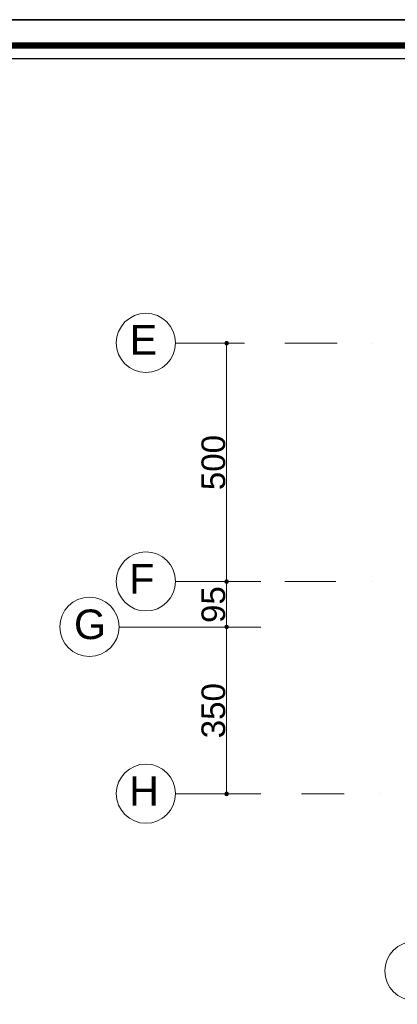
# Model space of a CAD drawing. Header units: metres. Extents: x 5.7 to 89.8, y 4 to 63.5.
# Tile 13 of 16: x 47.5 to 55.4, y 42.8 to 63.5. Entities that reach past the tile are written whole.
import ezdxf

# ---------------------------------------------------------------- set-up
doc = ezdxf.new("R2010")
doc.units = ezdxf.units.M
doc.header["$MEASUREMENT"] = 0
for name, color, linetype in [('PDF6_ax', 7, 'Continuous'), ('PDF6_dim', 7, 'Continuous'), ('PDF6_KADR', 7, 'Continuous'), ('PDF6_Text', 7, 'Continuous'), ('PDF6_W', 7, 'Continuous')]:
    doc.layers.add(name, color=color, linetype=linetype)
doc.styles.add('PDF Arial', font='arial.ttf')

msp = doc.modelspace()

# ---------------------------------------------------------------- linework, layer by layer
at = {"layer": 'PDF6_ax', "lineweight": 9}
for points in [[(52.06, 56.696), (50.731, 56.696)], [(53.023, 56.696), (54.121, 56.696)], [(54.872, 56.696), (54.872, 56.696)], [(52.06, 51.697), (50.731, 51.697)], [(53.023, 51.697), (54.092, 51.697)], [(54.834, 51.697), (54.834, 51.697)], [(52.06, 50.744), (49.546, 50.744)], [(52.06, 47.247), (50.721, 47.247)], [(53.37, 47.247), (54.265, 47.247)], [(55.017, 47.247), (55.017, 47.247)]]:
    msp.add_lwpolyline(points, dxfattribs=at)
for centre in [(50.11, 56.7), (50.11, 51.702), (48.925, 50.748), (50.11, 47.252), (55.744, 43.535)]:
    msp.add_circle(centre, 0.621, dxfattribs=at)
at = {"layer": 'PDF6_dim', "lineweight": 20}
for points in [[(52.175, 56.696), (51.742, 56.696)], [(51.8, 51.793), (51.8, 56.599)], [(52.522, 51.697), (51.742, 51.697), (52.464, 51.697)], [(51.8, 50.85), (51.8, 51.601)], [(52.522, 50.744), (51.742, 50.744), (52.464, 50.744)], [(51.8, 47.344), (51.8, 50.647)], [(52.522, 47.247), (51.742, 47.247)]]:
    msp.add_lwpolyline(points, dxfattribs=at)
at = {"layer": 'PDF6_KADR', "lineweight": 25}
for points in [[(5.695, 4.013), (89.785, 4.013), (89.785, 63.476), (5.695, 63.476)], [(5.695, 63.476), (89.785, 63.476), (89.785, 4.013), (5.695, 4.013)], [(6.514, 4.832), (88.841, 4.832), (88.841, 62.657), (6.514, 62.657)]]:
    msp.add_lwpolyline(points, close=True, dxfattribs=at)
at = {"layer": 'PDF6_KADR', "lineweight": 0, "const_width": 0.135}
msp.add_lwpolyline([(6.235, 62.937), (6.235, 4.552), (89.111, 4.552), (89.111, 62.937)], close=True, dxfattribs=at)
at = {"layer": 'PDF6_W', "lineweight": 9}
for points in [[(51.8, 56.648), (51.8, 56.599)], [(51.8, 51.745), (51.8, 51.793)], [(51.8, 51.649), (51.8, 51.601)], [(51.8, 50.792), (51.8, 50.85)], [(51.8, 50.695), (51.8, 50.647)], [(51.8, 47.296), (51.8, 47.344)]]:
    msp.add_lwpolyline(points, dxfattribs=at)
at = {"layer": 'PDF6_W', "transparency": 33554559}
for points in [[(51.771, 56.734), (51.8, 56.696), (51.752, 56.696)], [(51.8, 56.696), (51.752, 56.696), (51.771, 56.657)], [(51.8, 56.744), (51.771, 56.734), (51.8, 56.696)], [(51.771, 56.657), (51.8, 56.648), (51.8, 56.696)], [(51.838, 56.734), (51.8, 56.696), (51.8, 56.744)], [(51.848, 56.696), (51.838, 56.734), (51.8, 56.696)], [(51.8, 56.648), (51.8, 56.696), (51.838, 56.657)], [(51.8, 56.696), (51.838, 56.657), (51.848, 56.696)], [(51.8, 51.697), (51.771, 51.736), (51.752, 51.697)], [(51.771, 51.736), (51.8, 51.697), (51.752, 51.697)], [(51.752, 51.697), (51.771, 51.659), (51.8, 51.697)], [(51.8, 51.697), (51.752, 51.697), (51.771, 51.659)], [(51.8, 51.745), (51.8, 51.697), (51.771, 51.736)], [(51.8, 51.745), (51.771, 51.736), (51.8, 51.697)], [(51.771, 51.659), (51.8, 51.697), (51.8, 51.649)], [(51.771, 51.659), (51.8, 51.649), (51.8, 51.697)], [(51.838, 51.736), (51.8, 51.745), (51.8, 51.697)], [(51.838, 51.736), (51.8, 51.697), (51.8, 51.745)], [(51.8, 51.697), (51.848, 51.697), (51.838, 51.736)], [(51.848, 51.697), (51.838, 51.736), (51.8, 51.697)], [(51.8, 51.649), (51.838, 51.659), (51.8, 51.697)], [(51.838, 51.659), (51.8, 51.697), (51.848, 51.697)], [(51.8, 51.649), (51.8, 51.697), (51.838, 51.659)], [(51.8, 51.697), (51.838, 51.659), (51.848, 51.697)], [(51.771, 50.782), (51.8, 50.744), (51.752, 50.744)], [(51.8, 50.744), (51.771, 50.782), (51.752, 50.744)], [(51.8, 50.792), (51.771, 50.782), (51.8, 50.744)], [(51.8, 50.792), (51.8, 50.744), (51.771, 50.782)], [(51.838, 50.782), (51.8, 50.744), (51.8, 50.792)], [(51.838, 50.782), (51.8, 50.792), (51.8, 50.744)], [(51.848, 50.744), (51.838, 50.782), (51.8, 50.744)], [(51.8, 50.744), (51.848, 50.744), (51.838, 50.782)], [(51.8, 50.744), (51.752, 50.744), (51.771, 50.715)], [(51.752, 50.744), (51.771, 50.715), (51.8, 50.744)], [(51.771, 50.715), (51.8, 50.695), (51.8, 50.744)], [(51.771, 50.715), (51.8, 50.744), (51.8, 50.695)], [(51.8, 50.695), (51.8, 50.744), (51.838, 50.715)], [(51.8, 50.744), (51.838, 50.715), (51.848, 50.744)], [(51.8, 50.695), (51.838, 50.715), (51.8, 50.744)], [(51.838, 50.715), (51.8, 50.744), (51.848, 50.744)], [(51.8, 47.247), (51.771, 47.286), (51.752, 47.247)], [(51.8, 47.296), (51.8, 47.247), (51.771, 47.286)], [(51.838, 47.286), (51.8, 47.296), (51.8, 47.247)], [(51.8, 47.247), (51.848, 47.247), (51.838, 47.286)], [(51.752, 47.247), (51.771, 47.209), (51.8, 47.247)], [(51.771, 47.209), (51.8, 47.247), (51.8, 47.199)], [(51.8, 47.199), (51.838, 47.209), (51.8, 47.247)], [(51.838, 47.209), (51.8, 47.247), (51.848, 47.247)]]:
    msp.add_solid(points, dxfattribs=at)

# ---------------------------------------------------------------- texts
at = {"layer": 'PDF6_Text', "char_height": 0.62, "attachment_point": 7, "style": 'PDF Arial'}
for s, insert in [('E', (49.768, 56.455)), ('F', (49.758, 51.447)), ('G', (48.602, 50.483)), ('H', (49.758, 46.997))]:
    msp.add_mtext(s, dxfattribs=dict(at, insert=insert))
at = {"layer": 'PDF6_Text', "char_height": 0.4964, "attachment_point": 7, "rotation": 90, "style": 'PDF Arial'}
for s, insert in [('500', (51.779, 53.614)), ('95', (51.779, 50.83)), ('350', (51.779, 48.413))]:
    msp.add_mtext(s, dxfattribs=dict(at, insert=insert))

doc.saveas('drawing.dxf')
